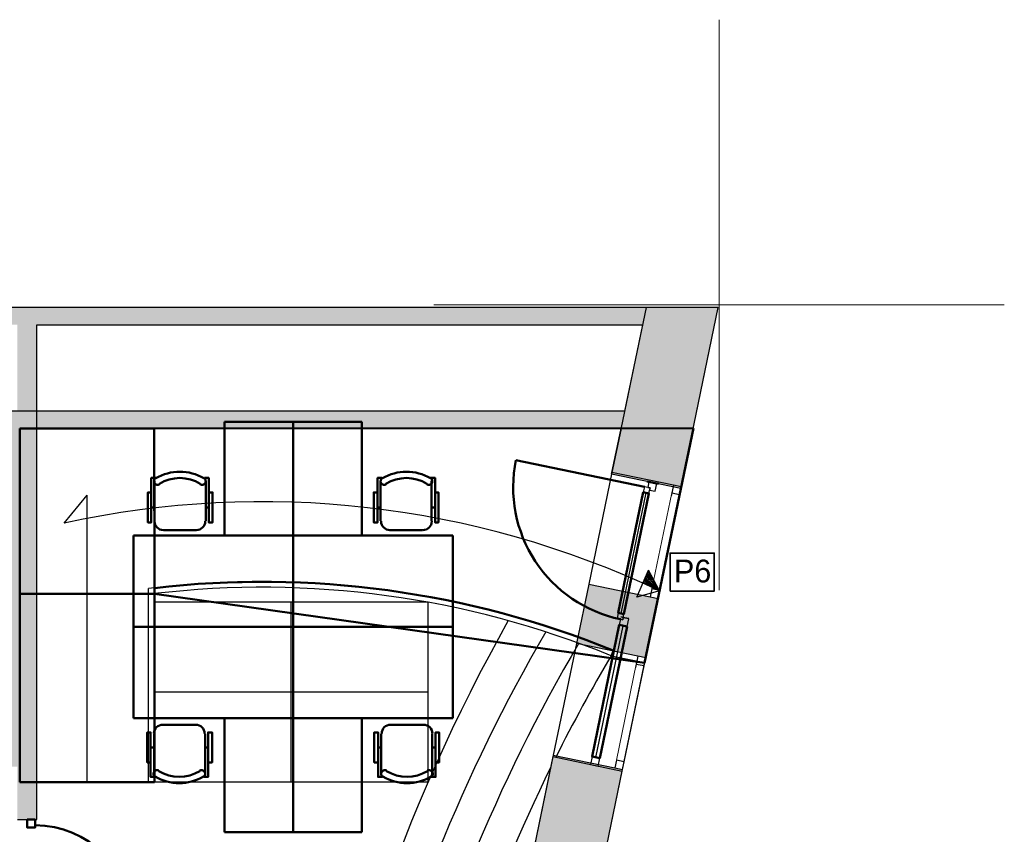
# Model space of a CAD drawing. Header units: metres. Extents: x -1 to 482, y -6 to 64.
# Tile 29 of 33: x 421.36 to 429.99, y 23.61 to 30.75. Entities that reach past the tile are written whole.
import ezdxf

# ---------------------------------------------------------------- set-up
doc = ezdxf.new("R2010")
doc.units = ezdxf.units.M
doc.linetypes.add('CONTINUA', pattern=[0])
doc.linetypes.add('PUNKT', pattern=[6.35, 0, -6.35])
for name, color, linetype, lineweight in [('3D P1 MURS EXISTENTS', 7, 'CONTINUA', 25), ('3D P1 MURS NOUS', 7, 'CONTINUA', 25), ('3D PB MURS', 7, 'CONTINUA', 25), ('3D PB MURS NOUS', 7, 'CONTINUA', 25), ('3D PB PILAR', 7, 'CONTINUA', 25), ('DISPOSICIÓ FUSTERIES EX. PB', 7, 'CONTINUA', 25), ('P1 ESCALES 2D', 7, 'CONTINUA', 25), ('P1 MOBLES', 7, 'CONTINUA', 25), ('PB ESCALES 2D', 7, 'CONTINUA', 25)]:
    doc.layers.add(name, color=color, linetype=linetype, lineweight=lineweight)
doc.styles.add('Century Gothic', font='txt')

msp = doc.modelspace()

# ---------------------------------------------------------------- hatches: boundary and pattern name
at = {"layer": '3D P1 MURS EXISTENTS', "linetype": 'CONTINUA', "lineweight": 18, "true_color": 0xa0a0a0, "transparency": 33554687}
for points in [[(426.8464, 28.2282), (401.2904, 28.2282), (401.2607, 28.0782), (426.8153, 28.0782)], [(426.8464, 28.2282), (426.8464, 28.2282), (426.8153, 28.0782), (426.8153, 28.0782), (426.5471, 26.7841), (427.1542, 26.6583), (427.4796, 28.2282), (426.8464, 28.2283)], [(421.507, 23.7407), (421.507, 28.0782), (421.337, 28.0782), (421.337, 23.7407)], [(426.9513, 25.6791), (426.3442, 25.8049), (426.2362, 25.284), (426.8433, 25.1582)], [(425.7009, 22.7009), (426.308, 22.5751), (426.6404, 24.179), (426.0333, 24.3048)]]:
    msp.add_hatch(color=253, dxfattribs=at).paths.add_polyline_path(points)
at = {"layer": '3D PB MURS', "linetype": 'CONTINUA', "lineweight": 18, "true_color": 0xa0a0a0, "transparency": 33554687}
for points in [[(426.8467, 28.2298), (426.5441, 26.7693), (427.1512, 26.6435), (427.4799, 28.2298)], [(426.6581, 27.3196), (421.1367, 27.3196), (421.1367, 27.1708), (421.3564, 27.1708), (421.3564, 27.1696), (426.627, 27.1696)], [(421.3564, 24.2035), (421.3564, 27.1708), (421.1364, 27.1708), (421.1364, 24.2035)], [(426.0307, 24.2919), (425.6978, 22.6861), (426.3049, 22.5603), (426.6378, 24.1661)]]:
    msp.add_hatch(color=253, dxfattribs=at).paths.add_polyline_path(points)

# ---------------------------------------------------------------- linework, layer by layer
at = {"layer": '3D P1 MURS EXISTENTS', "color": 7, "linetype": 'CONTINUA', "lineweight": 25, "transparency": 33554687}
for p, q in [((426.8464, 28.2282), (401.2904, 28.2282)), ((427.4796, 28.2282), (426.8464, 28.2283)), ((426.8464, 28.2283), (426.8464, 28.2282)), ((427.1542, 26.6583), (427.4796, 28.2282)), ((421.507, 23.7407), (421.507, 28.0782)), ((421.507, 28.0782), (426.8153, 28.0782)), ((426.8153, 28.0782), (426.5471, 26.7841)), ((426.5471, 26.7841), (426.3442, 25.8049)), ((427.0857, 26.6725), (426.5471, 26.7841)), ((427.1542, 26.6583), (427.0857, 26.6725)), ((426.9513, 25.6791), (427.1542, 26.6583)), ((426.3442, 25.8049), (426.2362, 25.284)), ((426.3442, 25.8049), (426.8828, 25.6933)), ((426.8433, 25.1582), (426.9513, 25.6791)), ((426.8828, 25.6933), (426.9513, 25.6791)), ((426.2362, 25.284), (426.0333, 24.3048)), ((426.7748, 25.1724), (426.2362, 25.284)), ((426.6404, 24.179), (426.8433, 25.1582)), ((426.8433, 25.1582), (426.7748, 25.1724)), ((426.0333, 24.3048), (425.7009, 22.7009)), ((426.0333, 24.3048), (426.5719, 24.1932)), ((426.308, 22.5751), (426.6404, 24.179)), ((426.5719, 24.1932), (426.6404, 24.179)), ((421.337, 23.7407), (421.507, 23.7407))]:
    msp.add_line(p, q, dxfattribs=at)
at = {"layer": '3D P1 MURS EXISTENTS', "color": 7, "linetype": 'PUNKT', "lineweight": 25, "transparency": 33554687}
for p, q in [((427.0857, 26.6725), (426.8828, 25.6933)), ((427.1542, 26.6583), (427.0857, 26.6725)), ((426.9513, 25.6791), (427.1542, 26.6583)), ((426.8828, 25.6933), (426.9513, 25.6791)), ((426.7748, 25.1724), (426.5719, 24.1932)), ((426.6404, 24.179), (426.8433, 25.1582)), ((426.8433, 25.1582), (426.7748, 25.1724)), ((426.5719, 24.1932), (426.6404, 24.179))]:
    msp.add_line(p, q, dxfattribs=at)
at = {"layer": '3D P1 MURS EXISTENTS', "color": 7, "linetype": 'CONTINUA', "lineweight": 25, "transparency": 33554687}
for points in [[(427.14, 26.5897), (427.1542, 26.6583), (427.0857, 26.6725), (427.0715, 26.604), (427.14, 26.5897)], [(426.9513, 25.6791), (426.9655, 25.7476), (426.897, 25.7618), (426.8828, 25.6933), (426.9513, 25.6791)], [(426.8291, 25.0896), (426.8433, 25.1582), (426.7748, 25.1724), (426.7606, 25.1038), (426.8291, 25.0896)], [(426.6404, 24.179), (426.6546, 24.2475), (426.5861, 24.2617), (426.5719, 24.1932), (426.6404, 24.179)]]:
    msp.add_lwpolyline(points, close=True, dxfattribs=at)
at = {"layer": '3D P1 MURS EXISTENTS', "color": 40, "linetype": 'CONTINUA', "lineweight": 18, "transparency": 33554687}
for points in [[(426.9655, 25.7476), (427.14, 26.5897), (427.0715, 26.604), (426.897, 25.7618), (426.9655, 25.7476)], [(426.6546, 24.2475), (426.8291, 25.0896), (426.7606, 25.1038), (426.5861, 24.2617), (426.6546, 24.2475)]]:
    msp.add_lwpolyline(points, close=True, dxfattribs=at)
at = {"layer": '3D P1 MURS NOUS', "color": 4, "linetype": 'CONTINUA', "lineweight": 50, "transparency": 33554687}
msp.add_lwpolyline([(421.422, 23.7407), (421.422, 23.6707), (421.492, 23.6707), (421.492, 23.7407), (421.422, 23.7407)], close=True, dxfattribs=at)
msp.add_arc((421.492, 22.8507), 0.84, 0, 90, dxfattribs=at)
at = {"layer": '3D PB MURS', "color": 7, "linetype": 'CONTINUA', "lineweight": 25, "transparency": 33554687}
for p, q in [((426.8467, 28.2298), (426.6581, 27.3196)), ((427.4799, 28.2298), (426.8467, 28.2298)), ((427.1512, 26.6435), (427.4799, 28.2298)), ((426.6581, 27.3196), (421.2867, 27.3196)), ((421.3564, 27.1696), (426.627, 27.1696)), ((421.3564, 24.2035), (421.3564, 27.1696)), ((426.627, 27.1696), (426.5441, 26.7693)), ((427.1512, 26.6435), (426.5441, 26.7693)), ((426.6378, 24.1661), (427.1512, 26.6435)), ((426.6378, 24.1661), (427.1512, 26.6435)), ((426.0307, 24.2919), (425.6978, 22.6861)), ((426.0307, 24.2919), (426.6378, 24.1661)), ((421.3564, 24.2035), (421.3564, 24.2035)), ((426.3049, 22.5603), (426.6378, 24.1661))]:
    msp.add_line(p, q, dxfattribs=at)
at = {"layer": '3D PB MURS NOUS', "color": 4, "linetype": 'CONTINUA', "lineweight": 50, "transparency": 33554687}
for p, q in [((426.8325, 26.6582), (425.7064, 26.8916)), ((426.9553, 26.6839), (426.8574, 26.7041)), ((426.9553, 26.6841), (426.8574, 26.7041)), ((426.9553, 26.6839), (426.9553, 26.6841))]:
    msp.add_line(p, q, dxfattribs=at)
at = {"layer": '3D PB MURS NOUS', "color": 7, "linetype": 'CONTINUA', "lineweight": 25, "transparency": 33554687}
for p, q in [((426.6277, 25.5467), (426.8469, 26.6042)), ((426.4071, 24.2852), (426.6464, 25.4397))]:
    msp.add_line(p, q, dxfattribs=at)
for points in [[(426.8815, 26.6481), (426.8774, 26.6285), (426.9264, 26.6184), (426.9406, 26.6869), (426.872, 26.7011), (426.8619, 26.6521), (426.8815, 26.6481)], [(426.8713, 26.5991), (426.8815, 26.6481), (426.8619, 26.6521), (426.8325, 26.6582), (426.8224, 26.6093), (426.8713, 26.5991)], [(426.6224, 25.4967), (426.642, 25.4926), (426.6522, 25.5416), (426.6032, 25.5517), (426.5931, 25.5028), (426.6224, 25.4967)], [(426.642, 25.4926), (426.6224, 25.4967), (426.6121, 25.4468), (426.6806, 25.4326), (426.6948, 25.5011), (426.6459, 25.5112), (426.642, 25.4926)], [(426.695, 25.5021), (426.6608, 25.5092), (426.6265, 25.5163), (426.6608, 25.5092), (426.695, 25.5021)], [(426.4272, 24.2096), (426.4414, 24.2781), (426.3728, 24.2923), (426.3586, 24.2238), (426.4272, 24.2096)]]:
    msp.add_lwpolyline(points, close=True, dxfattribs=at)
at = {"layer": '3D PB MURS NOUS', "color": 4, "linetype": 'CONTINUA', "lineweight": 50, "transparency": 33554687}
for points in [[(426.6522, 25.5416), (426.8713, 26.5991), (426.8224, 26.6093), (426.6032, 25.5517), (426.6522, 25.5416)], [(426.4414, 24.2781), (426.6806, 25.4326), (426.6121, 25.4468), (426.3728, 24.2923), (426.4414, 24.2781)]]:
    msp.add_lwpolyline(points, close=True, dxfattribs=at)
msp.add_arc((426.8619, 26.6521), 1.18, 168.29179, 258.29179, dxfattribs=at)
at = {"layer": '3D PB PILAR', "color": 202, "linetype": 'CONTINUA', "lineweight": 50, "transparency": 33554687}
for p, q in [((422.5363, 27.1696), (421.3564, 27.1696)), ((421.3564, 27.1696), (421.3567, 25.7195)), ((427.2619, 27.172), (422.5363, 27.1696)), ((422.5363, 27.1696), (422.5366, 25.7195)), ((422.5366, 25.7195), (422.5363, 27.1696)), ((426.8335, 25.1147), (427.2619, 27.172)), ((422.5366, 25.7195), (421.3567, 25.7195)), ((421.3567, 25.7195), (421.3567, 24.0697)), ((421.3567, 25.7195), (422.5366, 25.7195)), ((422.5366, 24.0697), (422.5366, 25.7195)), ((422.5366, 25.7195), (426.8335, 25.1147)), ((421.3567, 24.0697), (422.5366, 24.0697))]:
    msp.add_line(p, q, dxfattribs=at)
at = {"layer": '3D PB PILAR', "color": 7, "linetype": 'CONTINUA', "lineweight": 25, "transparency": 33554687}
for p, q in [((422.5363, 27.1696), (421.3564, 27.1696)), ((421.3564, 27.1696), (421.3567, 24.0697)), ((426.627, 27.1696), (422.5363, 27.1696)), ((426.5441, 26.7693), (426.627, 27.1696)), ((427.1512, 26.6435), (426.5441, 26.7693)), ((426.8335, 25.1147), (427.1512, 26.6435)), ((422.7406, 25.791), (422.9451, 25.8071)), ((422.9451, 25.8071), (423.1499, 25.818)), ((423.1499, 25.818), (423.355, 25.8238)), ((423.355, 25.8238), (423.5601, 25.8244)), ((423.5601, 25.8244), (423.7651, 25.8198)), ((423.7651, 25.8198), (423.97, 25.8101)), ((423.97, 25.8101), (424.1746, 25.7953)), ((422.5366, 25.7698), (422.7406, 25.791)), ((422.5366, 24.0697), (422.5366, 25.7698)), ((422.5366, 25.7698), (422.5366, 25.7698)), ((424.1746, 25.7953), (424.3787, 25.7753)), ((424.3787, 25.7753), (424.5823, 25.7501)), ((424.5823, 25.7501), (424.7852, 25.7199)), ((424.7852, 25.7199), (424.9872, 25.6846)), ((424.9872, 25.6846), (425.1883, 25.6442)), ((425.1883, 25.6442), (425.3883, 25.5987)), ((425.3883, 25.5987), (425.5871, 25.5482)), ((425.5871, 25.5482), (425.7846, 25.4928)), ((425.7846, 25.4928), (425.9806, 25.4324)), ((425.9806, 25.4324), (426.1751, 25.3671)), ((426.1751, 25.3671), (426.2462, 25.3412)), ((426.2462, 25.3412), (426.5587, 25.2219)), ((426.5587, 25.2219), (426.5398, 25.1756)), ((426.5398, 25.1756), (426.8335, 25.1147)), ((421.3567, 24.0697), (422.5366, 24.0697))]:
    msp.add_line(p, q, dxfattribs=at)
at = {"layer": '3D PB PILAR', "color": 202, "linetype": 'CONTINUA', "lineweight": 50, "transparency": 33554687}
msp.add_arc((423.4816, 17.6706), 8.1542, 67.82929, 96.6548, dxfattribs=at)
at = {"layer": 'DISPOSICIÓ FUSTERIES EX. PB', "color": 2, "linetype": 'CONTINUA', "lineweight": 35, "transparency": 33554687}
msp.add_lwpolyline([(427.0576, 25.7428), (427.4434, 25.7428), (427.4434, 26.0761), (427.0576, 26.0761), (427.0576, 25.7428)], dxfattribs=at)
at = {"layer": 'P1 ESCALES 2D', "color": 52, "linetype": 'CONTINUA', "lineweight": 13, "transparency": 33554687}
for p, q in [((427.4864, 30.7517), (427.4864, 25.7517)), ((424.9864, 28.2517), (429.9864, 28.2517))]:
    msp.add_line(p, q, dxfattribs=at)
at = {"layer": 'P1 MOBLES', "color": 202, "linetype": 'CONTINUA', "lineweight": 50, "transparency": 33554687}
for p, q in [((422.5392, 26.3582), (422.5392, 26.7096)), ((422.9879, 26.7096), (422.9879, 26.3582)), ((424.5185, 26.7096), (424.5185, 26.3582)), ((424.9672, 26.3582), (424.9672, 26.7096)), ((422.5096, 26.4767), (422.5392, 26.4767)), ((423.0133, 26.4767), (422.9879, 26.4767)), ((424.4931, 26.4767), (424.5185, 26.4767)), ((424.9968, 26.4767), (424.9672, 26.4767)), ((422.9075, 26.2778), (422.6197, 26.2778)), ((424.5989, 26.2778), (424.8868, 26.2778)), ((423.7532, 26.2292), (422.3531, 26.2292)), ((422.3531, 26.2292), (422.3531, 25.4292)), ((423.7532, 25.4292), (423.7532, 26.2292)), ((423.7532, 25.4292), (423.7532, 26.2292)), ((423.7532, 26.2292), (425.1534, 26.2292)), ((425.1534, 26.2292), (425.1534, 25.4292)), ((422.3531, 25.4292), (423.7532, 25.4292)), ((422.3531, 24.6291), (422.3531, 25.4292)), ((422.3531, 25.4292), (423.7532, 25.4292)), ((423.7532, 25.4292), (423.7532, 24.6291)), ((423.7532, 25.4292), (423.7532, 24.6291)), ((425.1534, 25.4292), (423.7532, 25.4292)), ((425.1534, 25.4292), (423.7532, 25.4292)), ((425.1534, 24.6291), (425.1534, 25.4292)), ((423.7532, 24.6291), (422.3531, 24.6291)), ((423.7532, 24.6291), (425.1534, 24.6291)), ((422.9023, 24.5718), (422.6145, 24.5718)), ((424.6041, 24.5718), (424.8919, 24.5718)), ((422.534, 24.4914), (422.534, 24.14)), ((422.9828, 24.14), (422.9828, 24.4914)), ((424.5237, 24.14), (424.5237, 24.4914)), ((424.9724, 24.4914), (424.9724, 24.14)), ((422.5044, 24.3729), (422.534, 24.3729)), ((423.0082, 24.3729), (422.9828, 24.3729)), ((424.4983, 24.3729), (424.5237, 24.3729)), ((425.002, 24.3729), (424.9724, 24.3729))]:
    msp.add_line(p, q, dxfattribs=at)
for points in [[(423.1521, 27.2282), (423.7532, 27.2282), (423.7532, 26.2292), (423.1521, 26.2292), (423.1521, 27.2282)], [(424.3543, 27.2282), (423.7532, 27.2282), (423.7532, 26.2292), (424.3543, 26.2292), (424.3543, 27.2282)], [(423.1521, 23.6301), (423.7532, 23.6301), (423.7532, 24.6291), (423.1521, 24.6291), (423.1521, 23.6301)], [(424.3543, 23.6301), (423.7532, 23.6301), (423.7532, 24.6291), (424.3543, 24.6291), (424.3543, 23.6301)]]:
    msp.add_lwpolyline(points, close=True, dxfattribs=at)
for points in [[(422.5096, 26.608), (422.48, 26.608), (422.48, 26.3455), (422.5096, 26.3455), (422.5096, 26.735), (422.5519, 26.735)], [(422.5478, 26.7335), (422.5429, 26.7294), (422.539, 26.7246), (422.5361, 26.7192), (422.5344, 26.7134), (422.5337, 26.7074), (422.5342, 26.7013), (422.536, 26.6954), (422.5389, 26.6897), (422.5429, 26.6847), (422.5477, 26.6808), (422.5531, 26.6779), (422.5588, 26.676), (422.5649, 26.6754), (422.5709, 26.6758), (422.5769, 26.6775), (422.5826, 26.6804)], [(422.9378, 26.6804), (422.9435, 26.6775), (422.9495, 26.6758), (422.9555, 26.6754), (422.9616, 26.676), (422.9673, 26.6779), (422.9727, 26.6808), (422.9775, 26.6847), (422.9815, 26.6897), (422.9844, 26.6954), (422.9862, 26.7013), (422.9867, 26.7074), (422.9861, 26.7134), (422.9843, 26.7192), (422.9814, 26.7246), (422.9775, 26.7294), (422.9726, 26.7335)], [(423.0133, 26.608), (423.0472, 26.608), (423.0472, 26.3455), (423.0133, 26.3455), (423.0133, 26.735), (422.9752, 26.735)], [(424.4931, 26.608), (424.4592, 26.608), (424.4592, 26.3455), (424.4931, 26.3455), (424.4931, 26.735), (424.5312, 26.735)], [(424.5686, 26.6804), (424.5629, 26.6775), (424.557, 26.6758), (424.5509, 26.6754), (424.5449, 26.676), (424.5391, 26.6779), (424.5337, 26.6808), (424.529, 26.6847), (424.5249, 26.6897), (424.522, 26.6954), (424.5203, 26.7013), (424.5197, 26.7074), (424.5204, 26.7134), (424.5221, 26.7192), (424.525, 26.7246), (424.5289, 26.7294), (424.5338, 26.7335)], [(424.9586, 26.7335), (424.9636, 26.7294), (424.9675, 26.7246), (424.9703, 26.7192), (424.9721, 26.7134), (424.9727, 26.7074), (424.9722, 26.7013), (424.9705, 26.6954), (424.9675, 26.6897), (424.9635, 26.6847), (424.9587, 26.6808), (424.9534, 26.6779), (424.9476, 26.676), (424.9416, 26.6754), (424.9355, 26.6758), (424.9295, 26.6775), (424.9238, 26.6804)], [(424.9968, 26.608), (425.0265, 26.608), (425.0265, 26.3455), (424.9968, 26.3455), (424.9968, 26.735), (424.9545, 26.735)], [(422.538, 26.3557), (422.5395, 26.3399), (422.5441, 26.3252), (422.5513, 26.3119), (422.5609, 26.3004), (422.5725, 26.2908), (422.5858, 26.2836), (422.6005, 26.279), (422.6163, 26.2774)], [(422.9041, 26.2774), (422.9199, 26.279), (422.9346, 26.2836), (422.9479, 26.2908), (422.9595, 26.3004), (422.9691, 26.3119), (422.9763, 26.3252), (422.9809, 26.3399), (422.9825, 26.3557)], [(424.6023, 26.2774), (424.5865, 26.279), (424.5718, 26.2836), (424.5585, 26.2908), (424.5469, 26.3004), (424.5374, 26.3119), (424.5301, 26.3252), (424.5256, 26.3399), (424.524, 26.3557)], [(424.9685, 26.3557), (424.9669, 26.3399), (424.9623, 26.3252), (424.9551, 26.3119), (424.9455, 26.3004), (424.9339, 26.2908), (424.9206, 26.2836), (424.9059, 26.279), (424.8902, 26.2774)], [(422.5328, 24.4939), (422.5344, 24.5097), (422.5389, 24.5244), (422.5461, 24.5377), (422.5557, 24.5493), (422.5673, 24.5588), (422.5806, 24.566), (422.5953, 24.5706), (422.6111, 24.5722)], [(422.899, 24.5722), (422.9147, 24.5706), (422.9294, 24.566), (422.9427, 24.5588), (422.9543, 24.5493), (422.9639, 24.5377), (422.9711, 24.5244), (422.9757, 24.5097), (422.9773, 24.4939)], [(424.6075, 24.5722), (424.5917, 24.5706), (424.577, 24.566), (424.5637, 24.5588), (424.5521, 24.5493), (424.5425, 24.5377), (424.5353, 24.5244), (424.5307, 24.5097), (424.5292, 24.4939)], [(424.9737, 24.4939), (424.9721, 24.5097), (424.9675, 24.5244), (424.9603, 24.5377), (424.9507, 24.5493), (424.9391, 24.5588), (424.9258, 24.566), (424.9111, 24.5706), (424.8953, 24.5722)], [(422.5044, 24.2416), (422.4748, 24.2416), (422.4748, 24.5041), (422.5044, 24.5041), (422.5044, 24.1146), (422.5467, 24.1146)], [(423.0082, 24.2416), (423.042, 24.2416), (423.042, 24.5041), (423.0082, 24.5041), (423.0082, 24.1146), (422.9701, 24.1146)], [(424.4983, 24.2416), (424.4644, 24.2416), (424.4644, 24.5041), (424.4983, 24.5041), (424.4983, 24.1146), (424.5364, 24.1146)], [(425.002, 24.2416), (425.0316, 24.2416), (425.0316, 24.5041), (425.002, 24.5041), (425.002, 24.1146), (424.9597, 24.1146)], [(422.5426, 24.1161), (422.5377, 24.1202), (422.5338, 24.125), (422.5309, 24.1304), (422.5292, 24.1362), (422.5285, 24.1422), (422.5291, 24.1483), (422.5308, 24.1543), (422.5337, 24.1599), (422.5378, 24.1649), (422.5425, 24.1688), (422.5479, 24.1717), (422.5537, 24.1736), (422.5597, 24.1743), (422.5658, 24.1738), (422.5717, 24.1721), (422.5774, 24.1692)], [(422.9326, 24.1692), (422.9383, 24.1721), (422.9443, 24.1738), (422.9504, 24.1743), (422.9564, 24.1736), (422.9622, 24.1717), (422.9675, 24.1688), (422.9723, 24.1649), (422.9763, 24.1599), (422.9793, 24.1543), (422.981, 24.1483), (422.9815, 24.1422), (422.9809, 24.1362), (422.9791, 24.1304), (422.9763, 24.125), (422.9724, 24.1202), (422.9674, 24.1161)], [(424.5738, 24.1692), (424.5681, 24.1721), (424.5621, 24.1738), (424.5561, 24.1743), (424.55, 24.1736), (424.5443, 24.1717), (424.5389, 24.1688), (424.5341, 24.1649), (424.5301, 24.1599), (424.5272, 24.1543), (424.5254, 24.1483), (424.5249, 24.1422), (424.5256, 24.1362), (424.5273, 24.1304), (424.5302, 24.125), (424.5341, 24.1202), (424.539, 24.1161)], [(424.9638, 24.1161), (424.9687, 24.1202), (424.9726, 24.125), (424.9755, 24.1304), (424.9773, 24.1362), (424.9779, 24.1422), (424.9774, 24.1483), (424.9756, 24.1543), (424.9727, 24.1599), (424.9687, 24.1649), (424.9639, 24.1688), (424.9585, 24.1717), (424.9528, 24.1736), (424.9467, 24.1743), (424.9407, 24.1738), (424.9347, 24.1721), (424.929, 24.1692)]]:
    msp.add_lwpolyline(points, dxfattribs=at)
for centre, radius, start, end in [((422.7603, 26.373), 0.4167, 59.57365, 120.44552), ((424.7461, 26.373), 0.4167, 59.55448, 120.42635), ((422.7603, 26.3941), 0.3405, 58.25814, 121.76508), ((424.7461, 26.3941), 0.3405, 58.23492, 121.74186), ((422.7551, 24.4555), 0.3405, 238.23492, 301.74186), ((424.7513, 24.4555), 0.3405, 238.25814, 301.76508), ((422.7551, 24.4767), 0.4167, 239.55448, 300.42635), ((424.7513, 24.4767), 0.4167, 239.57365, 300.44552)]:
    msp.add_arc(centre, radius, start, end, dxfattribs=at)
at = {"layer": 'PB ESCALES 2D', "color": 52, "linetype": 'CONTINUA', "lineweight": 13, "transparency": 33554687}
for p, q in [((427.4864, 30.7517), (427.4864, 25.7517)), ((424.9864, 28.2517), (429.9864, 28.2517))]:
    msp.add_line(p, q, dxfattribs=at)
at = {"layer": 'PB ESCALES 2D', "color": 7, "linetype": 'CONTINUA', "lineweight": 25, "transparency": 33554687}
for p, q in [((422.5364, 25.7711), (422.5364, 27.1708)), ((421.7464, 26.3384), (421.9464, 26.5831)), ((421.9464, 24.0708), (421.9464, 26.5831)), ((426.7652, 25.6888), (426.8683, 25.9274)), ((426.964, 25.7445), (426.8683, 25.9274)), ((421.3564, 25.7208), (422.4864, 25.7208)), ((422.4864, 24.0708), (422.4864, 25.7651)), ((422.5364, 24.0708), (422.5364, 25.7208)), ((426.964, 25.7445), (426.7652, 25.6888)), ((424.9371, 25.6451), (422.5364, 25.6451)), ((423.7368, 24.0708), (423.7368, 25.6451)), ((424.9371, 24.0708), (424.9371, 25.6451)), ((426.54, 25.1768), (426.5589, 25.2231)), ((426.54, 25.1768), (426.8338, 25.116)), ((424.9371, 24.8579), (422.5364, 24.8579)), ((421.3564, 24.0708), (422.5364, 24.0708)), ((422.5364, 24.0708), (424.9371, 24.0708))]:
    msp.add_line(p, q, dxfattribs=at)
for centre, radius, start, end in [((423.4851, 18.3971), 8.1293, 64.66242, 102.34926), ((423.4851, 18.3971), 8.2193, 65.48626, 65.80295), ((423.4851, 18.3971), 8.2293, 65.57575, 65.80395), ((423.4851, 18.3971), 8.2393, 65.66485, 65.80496), ((423.4851, 18.3971), 8.2493, 65.75356, 65.80596), ((423.4851, 17.6973), 8.1293, 67.78282, 97.05616), ((423.4851, 18.3971), 8.1393, 64.75564, 65.79482), ((423.4851, 18.3971), 8.1493, 64.84842, 65.79585), ((423.4851, 18.3971), 8.1593, 64.94078, 65.79687), ((423.4851, 18.3971), 8.1693, 65.03273, 65.79789), ((423.4851, 18.3971), 8.1793, 65.12425, 65.79891), ((423.4851, 18.3971), 8.1893, 65.21536, 65.79992), ((423.4851, 18.3971), 8.1993, 65.30606, 65.80093), ((423.4851, 18.3971), 8.2093, 65.39636, 65.80194), ((423.4851, 17.6973), 8.0793, 67.78282, 96.74286), ((439.4334, 17.7611), 15.81, 150.75729, 191.71578), ((439.0285, 17.7955), 15.1068, 149.8375, 182.37694), ((439.0285, 17.7955), 14.8068, 149.60784, 182.38475), ((439.0285, 17.7955), 14.5068, 149.41475, 153.41905), ((439.0285, 17.7955), 14.5068, 153.82067, 182.38475)]:
    msp.add_arc(centre, radius, start, end, dxfattribs=at)

# ---------------------------------------------------------------- texts
at = {"layer": 'DISPOSICIÓ FUSTERIES EX. PB', "color": 2, "linetype": 'CONTINUA', "lineweight": 35, "transparency": 33554687, "insert": (427.0909, 25.8161), "char_height": 0.2, "width": 0.419028, "attachment_point": 7, "style": 'Century Gothic'}
msp.add_mtext('P6', dxfattribs=at)

doc.saveas('drawing.dxf')
